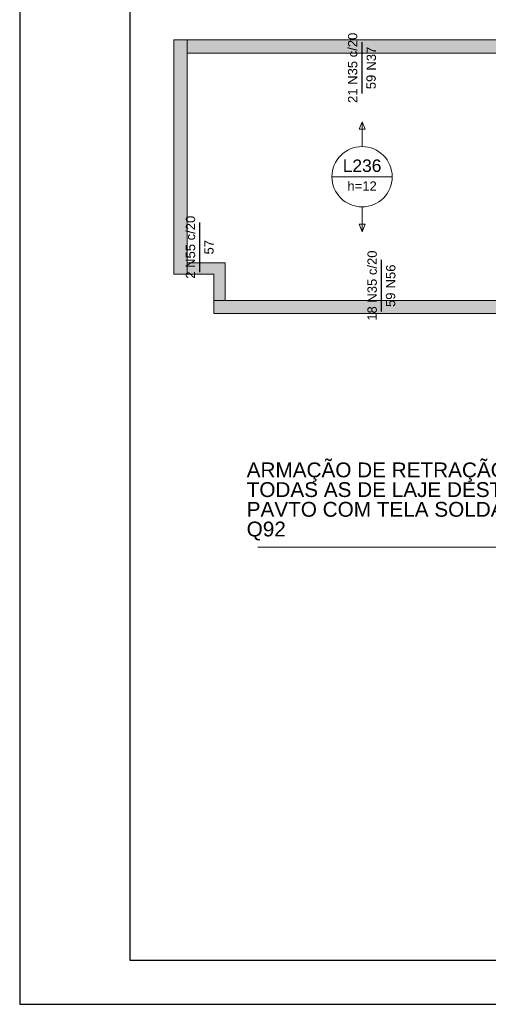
# Model space of a CAD drawing. Header units: millimetres. Extents: x 0 to 84.1, y 0 to 59.4.
# Tile 1 of 8: x 0 to 10.6, y 0 to 22.4. Entities that reach past the tile are written whole.
import ezdxf

# ---------------------------------------------------------------- set-up
doc = ezdxf.new("R2010")
doc.units = ezdxf.units.MM
doc.header["$MEASUREMENT"] = 0
doc.linetypes.add('NULL', pattern=[0])
for name, color, linetype, lineweight in [('CONTRAVENTAMENTOS', 4, 'Continuous', 9), ('Descrição da armadura', 7, 'Continuous', 0), ('DT-Armadura negativa', 4, 'Continuous', 30), ('DT-Hachura viga em laje', 254, 'Continuous', 5), ('DT-Textos', 7, 'Continuous', 5), ('DT-Título', 3, 'Continuous', 20), ('FO-Vigas', 1, 'Continuous', 20), ('Textos armaduras', 7, 'Continuous', 0)]:
    doc.layers.add(name, color=color, linetype=linetype, lineweight=lineweight)
doc.layers.add('SEDUC_MARF', color=1, linetype='Continuous')
doc.layers.add('SEDUC_MARGG', color=7, linetype='Continuous')
doc.styles.add('Arial', font='txt')

msp = doc.modelspace()

# ---------------------------------------------------------------- hatches: boundary and pattern name
at = {"layer": 'DT-Hachura viga em laje', "linetype": 'Continuous'}
for points in [[(3.8, 21.915), (3.8, 21.915), (3.5, 21.915), (3.5, 16.588), (3.8, 16.588), (3.8, 21.915)], [(11.897, 21.765), (11.897, 21.765), (11.897, 21.915), (3.8, 21.915), (3.65, 21.765), (3.8, 21.615), (11.747, 21.615), (11.897, 21.765)], [(4.665, 16.848), (4.665, 16.848), (3.8, 16.848), (3.65, 16.718), (3.8, 16.588), (4.404, 16.588), (4.665, 16.848)], [(4.665, 15.995), (4.665, 15.995), (4.665, 16.848), (4.404, 16.588), (4.404, 15.995), (4.534, 15.845), (4.665, 15.995)], [(11.897, 15.845), (11.897, 15.845), (11.747, 15.995), (4.404, 15.995), (4.404, 15.695), (11.897, 15.695), (11.897, 15.845)]]:
    msp.add_hatch(color=254, dxfattribs=at).paths.add_polyline_path(points)

# ---------------------------------------------------------------- linework, layer by layer
at = {"layer": 'CONTRAVENTAMENTOS'}
msp.add_line((11.189, 10.386), (5.405, 10.386), dxfattribs=at)
at = {"layer": 'DT-Armadura negativa'}
for points in [[(7.773, 20.694), (7.773, 21.865)], [(4.092, 16.638), (4.092, 17.769)], [(8.216, 15.745), (8.216, 16.916)]]:
    msp.add_lwpolyline(points, dxfattribs=at)
at = {"layer": 'DT-Textos'}
for p, q in [((7.773, 20.056), (7.703, 19.886)), ((7.844, 19.886), (7.773, 20.056)), ((7.703, 19.886), (7.844, 19.886)), ((7.088, 18.805), (8.459, 18.805)), ((7.844, 17.725), (7.703, 17.725)), ((7.703, 17.725), (7.773, 17.555)), ((7.773, 17.555), (7.844, 17.725))]:
    msp.add_line(p, q, dxfattribs=at)
for points in [[(7.773, 19.491), (7.773, 20.056)], [(7.773, 18.12), (7.773, 17.555)]]:
    msp.add_lwpolyline(points, dxfattribs=at)
msp.add_circle((7.773, 18.805), 0.685, dxfattribs=at)
at = {"layer": 'FO-Vigas'}
for p, q in [((3.5, 21.915), (3.8, 21.915)), ((3.5, 16.588), (3.5, 21.915)), ((3.8, 21.915), (11.897, 21.915)), ((3.8, 16.588), (3.8, 21.915)), ((3.8, 21.615), (11.747, 21.615)), ((3.8, 16.848), (4.664, 16.848)), ((4.664, 15.995), (4.664, 16.848)), ((3.5, 16.588), (3.8, 16.588)), ((3.8, 16.588), (4.404, 16.588)), ((4.404, 15.995), (4.404, 16.588)), ((4.404, 15.995), (4.404, 15.695)), ((4.404, 15.995), (11.747, 15.995)), ((4.404, 15.695), (11.897, 15.695))]:
    msp.add_line(p, q, dxfattribs=at)
at = {"layer": 'SEDUC_MARF'}
msp.add_lwpolyline([(84.1, 59.4), (0, 59.4), (0, 0), (84.1, 0)], close=True, dxfattribs=at)
at = {"layer": 'SEDUC_MARGG'}
msp.add_lwpolyline([(2.5, 1), (83.1, 1), (83.1, 58.4), (2.5, 58.4)], close=True, dxfattribs=at)

# ---------------------------------------------------------------- texts
at = {"layer": 'Descrição da armadura', "linetype": 'NULL', "char_height": 0.2118, "rotation": 90.0002, "line_spacing_factor": 0.9, "style": 'Arial'}
for s, insert, width, attachment_point in [('21 N35 c/20', (7.667, 21.28), 3.1277, 8), ('N37', (8.091, 21.759), 1.06399, 9), ('2 N55 c/20', (3.986, 17.203), 2.80513, 8), ('18 N35 c/20', (8.11, 16.331), 3.1277, 8), ('N56', (8.533, 16.81), 1.06399, 9)]:
    msp.add_mtext(s, dxfattribs=dict(at, insert=insert, width=width, attachment_point=attachment_point))
at = {"layer": 'DT-Textos', "linetype": 'NULL', "attachment_point": 8, "line_spacing_factor": 0.798, "style": 'Arial'}
for s, insert, char_height, width in [('L236', (7.773, 18.911), 0.2824, 1.7352), ('h=12', (7.773, 18.488), 0.2118, 1.30642)]:
    msp.add_mtext(s, dxfattribs=dict(at, insert=insert, char_height=char_height, width=width))
at = {"layer": 'DT-Título', "linetype": 'NULL', "insert": (5.153, 10.539), "char_height": 0.33676, "width": 6.89927, "attachment_point": 7, "line_spacing_factor": 0.798, "style": 'Arial'}
msp.add_mtext('ARMAÇÃO DE RETRAÇÃO EM TODAS AS DE LAJE DESTE PAVTO COM TELA SOLDADA Q92', dxfattribs=at)
at = {"layer": 'Textos armaduras', "linetype": 'NULL', "char_height": 0.2118, "width": 1.04514, "rotation": 90.0002, "line_spacing_factor": 0.9, "style": 'Arial'}
for s, insert, attachment_point in [('59', (7.871, 20.794), 1), ('57', (4.189, 17.204), 2), ('59', (8.313, 15.845), 1)]:
    msp.add_mtext(s, dxfattribs=dict(at, insert=insert, attachment_point=attachment_point))

doc.saveas('drawing.dxf')
